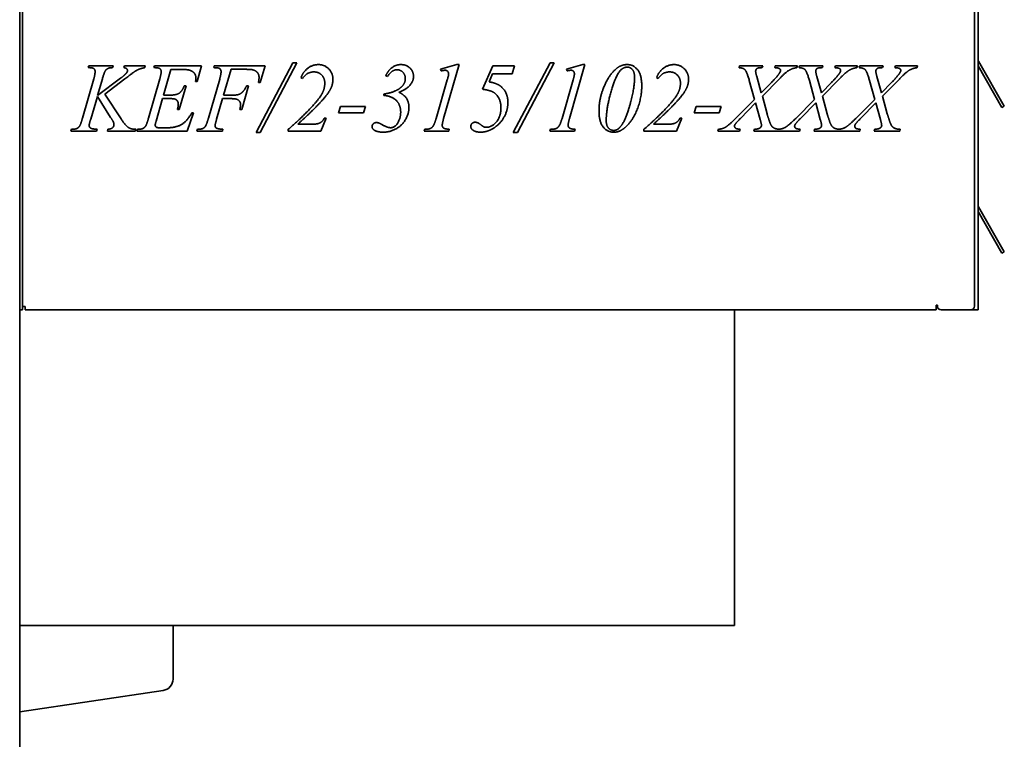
# Model space of a CAD drawing. Header units: millimetres. Extents: x 514 to 1166, y 236 to 952.
# Tile 3 of 4: x 909 to 1166, y 524 to 712. Entities that reach past the tile are written whole.
import ezdxf

# ---------------------------------------------------------------- set-up
doc = ezdxf.new("R2010")
doc.units = ezdxf.units.MM
doc.header["$LTSCALE"] = 4
doc.layers.add('Krawędzie widoczne(ISO)', color=7, linetype='Continuous', lineweight=35, true_color=0x262659)

msp = doc.modelspace()

# ---------------------------------------------------------------- linework, layer by layer
at = {"layer": 'Krawędzie widoczne(ISO)'}
for p, q in [((908.97, 899.75), (908.97, 301.25)), ((1158.06, 834.26), (1158.06, 637.16)), ((1158.97, 834.76), (1158.97, 636.16)), ((909.67, 822.76), (909.67, 648.16)), ((926.82, 699.4), (926.98, 699.85)), ((927.07, 699.4), (926.82, 699.4)), ((926.98, 699.85), (933.38, 699.85)), ((933.38, 699.85), (933.25, 699.4)), ((936.16, 699.4), (936.28, 699.85)), ((936.28, 699.85), (941.74, 699.85)), ((941.74, 699.85), (941.61, 699.4)), ((943.98, 699.4), (944.13, 699.85)), ((944.24, 699.4), (943.98, 699.4)), ((944.13, 699.85), (956.36, 699.85)), ((948.42, 698.94), (946.49, 692.22)), ((950.6, 698.94), (948.42, 698.94)), ((956.36, 699.85), (955.31, 695.77)), ((959.59, 699.4), (959.74, 699.85)), ((959.74, 699.85), (972.99, 699.85)), ((964.1, 698.97), (962.16, 692.2)), ((967.53, 698.97), (964.1, 698.97)), ((970.64, 682.47), (980.24, 700.69)), ((981.3, 700.69), (971.74, 682.47)), ((972.99, 699.85), (971.74, 695.56)), ((980.24, 700.69), (981.3, 700.69)), ((1018.77, 699.02), (1023, 700.2)), ((1018.93, 698.56), (1018.77, 699.02)), ((1023.6, 700.2), (1019.56, 686.15)), ((1023, 700.2), (1023.6, 700.2)), ((1029.67, 693.76), (1032.36, 699.85)), ((1032.36, 699.85), (1038.05, 699.85)), ((1038.05, 699.85), (1037.46, 697.79)), ((1037.73, 682.47), (1047.32, 700.69)), ((1048.38, 700.69), (1038.82, 682.47)), ((1047.32, 700.69), (1048.38, 700.69)), ((1051.6, 699.02), (1055.84, 700.2)), ((1051.77, 698.56), (1051.6, 699.02)), ((1056.43, 700.2), (1052.39, 686.15)), ((1055.84, 700.2), (1056.43, 700.2)), ((1096.63, 699.4), (1096.75, 699.85)), ((1096.75, 699.85), (1102.85, 699.85)), ((1102.85, 699.85), (1102.7, 699.4)), ((1105.95, 699.4), (1106.09, 699.85)), ((1106.09, 699.85), (1111.84, 699.85)), ((1111.84, 699.85), (1111.7, 699.4)), ((1112.31, 699.4), (1112.43, 699.85)), ((1112.43, 699.85), (1118.53, 699.85)), ((1118.53, 699.85), (1118.38, 699.4)), ((1121.63, 699.4), (1121.77, 699.85)), ((1121.77, 699.85), (1127.52, 699.85)), ((1127.52, 699.85), (1127.38, 699.4)), ((1127.99, 699.4), (1128.11, 699.85)), ((1128.11, 699.85), (1134.21, 699.85)), ((1134.21, 699.85), (1134.06, 699.4)), ((1137.31, 699.4), (1137.45, 699.85)), ((1137.45, 699.85), (1143.2, 699.85)), ((1143.2, 699.85), (1143.06, 699.4)), ((1158.97, 699.84), (1165.22, 689.01)), ((1165.83, 689.36), (1159.06, 701.08)), ((925.35, 686.2), (928.31, 696.48)), ((929.25, 692.1), (935.3, 696.66)), ((930.53, 696.48), (929.25, 692.1)), ((936.43, 696.45), (931.21, 692.51)), ((942.57, 686.23), (945.52, 696.49)), ((958.2, 686.19), (961.14, 696.44)), ((982.78, 696.59), (982.34, 696.79)), ((1004.92, 697.12), (1004.46, 697.26)), ((1017.61, 686.15), (1020.52, 696.24)), ((1032.34, 697.79), (1031.41, 695.7)), ((1037.46, 697.79), (1032.34, 697.79)), ((1050.45, 686.15), (1053.35, 696.24)), ((1075.56, 696.59), (1075.11, 696.79)), ((1101.25, 697.06), (1102.42, 692.87)), ((1107.1, 696.42), (1102.71, 691.95)), ((1116.93, 697.06), (1118.1, 692.87)), ((1122.78, 696.42), (1118.39, 691.95)), ((1132.61, 697.06), (1133.78, 692.87)), ((1138.46, 696.42), (1134.07, 691.95)), ((952.36, 694.66), (950.61, 688.49)), ((951.91, 694.66), (952.36, 694.66)), ((955.31, 695.77), (954.85, 695.77)), ((968.66, 694.65), (966.89, 688.47)), ((968.18, 694.65), (968.66, 694.65)), ((971.74, 695.56), (971.27, 695.56)), ((1100.67, 691.12), (1099.31, 696.02)), ((1102.42, 692.87), (1105.07, 695.54)), ((1116.35, 691.12), (1114.99, 696.02)), ((1118.1, 692.87), (1120.75, 695.54)), ((1132.03, 691.12), (1130.67, 696.02)), ((1133.78, 692.87), (1136.43, 695.54)), ((929.23, 691.83), (927.5, 685.95)), ((932.7, 686.42), (929.23, 691.83)), ((931.21, 692.51), (935.43, 686.02)), ((946.24, 691.33), (944.57, 685.44)), ((947.91, 691.33), (946.24, 691.33)), ((946.49, 692.22), (948.11, 692.22)), ((961.91, 691.31), (960.35, 685.94)), ((964.18, 691.31), (961.91, 691.31)), ((962.16, 692.2), (964.41, 692.2)), ((1003.96, 692.15), (1003.96, 692.51)), ((1095.73, 686.15), (1100.67, 691.12)), ((1102.71, 691.95), (1103.93, 687.37)), ((1111.41, 686.15), (1116.35, 691.12)), ((1118.39, 691.95), (1119.61, 687.37)), ((1127.09, 686.15), (1132.03, 691.12)), ((1134.07, 691.95), (1135.3, 687.37)), ((950.61, 688.49), (950.11, 688.49)), ((966.89, 688.47), (966.39, 688.47)), ((992.17, 687.59), (992.68, 689.26)), ((992.68, 689.26), (999.18, 689.26)), ((999.18, 689.26), (998.67, 687.59)), ((1084.95, 687.59), (1085.46, 689.26)), ((1085.46, 689.26), (1091.96, 689.26)), ((1091.96, 689.26), (1091.45, 687.59)), ((1100.95, 690.19), (1096.98, 686.15)), ((1102.14, 685.9), (1100.95, 690.19)), ((1116.63, 690.19), (1112.66, 686.15)), ((1117.82, 685.9), (1116.63, 690.19)), ((1132.31, 690.19), (1128.34, 686.15)), ((1133.5, 685.9), (1132.31, 690.19)), ((1165.83, 689.36), (1165.22, 689.01)), ((954.3, 687.58), (952.68, 682.85)), ((953.84, 687.58), (954.3, 687.58)), ((988.93, 686.24), (987.52, 682.85)), ((988.43, 686.24), (988.93, 686.24)), ((998.67, 687.59), (992.17, 687.59)), ((1081.71, 686.24), (1080.3, 682.85)), ((1081.21, 686.24), (1081.71, 686.24)), ((1091.45, 687.59), (1084.95, 687.59)), ((922.34, 682.85), (922.49, 683.31)), ((929.18, 683.31), (928.98, 682.85)), ((931.86, 682.85), (931.98, 683.31)), ((939.25, 683.31), (939.11, 682.85)), ((939.56, 682.85), (939.73, 683.31)), ((945.73, 683.7), (947.27, 683.7)), ((955.18, 682.85), (955.35, 683.31)), ((961.99, 683.31), (961.84, 682.85)), ((979.05, 682.85), (979.05, 683.31)), ((981.52, 684.67), (985.78, 684.67)), ((1014.45, 682.85), (1014.63, 683.31)), ((1021.03, 683.31), (1020.91, 682.85)), ((1047.28, 682.85), (1047.46, 683.31)), ((1053.86, 683.31), (1053.74, 682.85)), ((1071.82, 682.85), (1071.82, 683.31)), ((1074.3, 684.67), (1078.56, 684.67)), ((1091.1, 682.85), (1091.24, 683.31)), ((1096.88, 683.31), (1096.75, 682.85)), ((1100.52, 682.85), (1100.66, 683.31)), ((1112.56, 683.31), (1112.43, 682.85)), ((1116.2, 682.85), (1116.34, 683.31)), ((1128.24, 683.31), (1128.11, 682.85)), ((1131.88, 682.85), (1132.02, 683.31)), ((1138.68, 683.31), (1138.55, 682.85)), ((928.98, 682.85), (922.34, 682.85)), ((939.11, 682.85), (931.86, 682.85)), ((952.68, 682.85), (939.56, 682.85)), ((961.84, 682.85), (955.18, 682.85)), ((971.74, 682.47), (970.64, 682.47)), ((987.52, 682.85), (979.05, 682.85)), ((1020.91, 682.85), (1014.45, 682.85)), ((1038.82, 682.47), (1037.73, 682.47)), ((1053.74, 682.85), (1047.28, 682.85)), ((1080.3, 682.85), (1071.82, 682.85)), ((1096.75, 682.85), (1091.1, 682.85)), ((1112.43, 682.85), (1100.52, 682.85)), ((1128.11, 682.85), (1116.2, 682.85)), ((1138.55, 682.85), (1131.88, 682.85)), ((1165.83, 651.36), (1159.06, 663.08)), ((1158.97, 661.84), (1165.22, 651.01)), ((1165.83, 651.36), (1165.22, 651.01)), ((909.67, 648.16), (909.67, 636.16)), ((909.67, 637.04), (910.37, 637.04)), ((910.37, 636.16), (910.37, 637.04)), ((1148.06, 637.04), (1148.06, 637.39)), ((1148.06, 637.39), (1148.36, 637.39)), ((1148.06, 637.04), (1148.06, 636.16)), ((1148.36, 637.39), (1148.36, 637.16)), ((908.97, 636.16), (909.67, 636.16)), ((1148.06, 636.16), (910.37, 636.16)), ((1095.47, 553.8), (1095.47, 636.16)), ((1157.06, 636.16), (1149.36, 636.16)), ((1157.57, 636.16), (1157.06, 636.16)), ((1157.57, 636.16), (1158.97, 636.16)), ((908.97, 553.8), (1095.47, 553.8)), ((948.97, 539.81), (948.97, 553.8)), ((908.97, 531.25), (946.41, 536.85))]:
    msp.add_line(p, q, dxfattribs=at)
for centre, radius, start, end in [((1159.67, 701.43), 0.7, 180, 195), ((1159.67, 663.43), 0.7, 180, 195), ((1149.36, 637.16), 1, 180, 270), ((1157.06, 637.16), 1, 270, 0), ((945.97, 539.81), 3, 278.5, 0)]:
    msp.add_arc(centre, radius, start, end, dxfattribs=at)
for centre in [(1159.66, 701.43), (1159.66, 663.43)]:
    msp.add_ellipse(centre, major_axis=(0.181, -0.672), ratio=0.994403, start_param=4.71184, end_param=4.975058, dxfattribs=at)
for points in [[(928.64, 698.37), (928.64, 698.87), (928, 699.4), (927.07, 699.4)], [(932.07, 699.22), (931.53, 698.95), (931.03, 698.13), (930.53, 696.48)], [(933.25, 699.4), (932.46, 699.41), (932.07, 699.22)], [(937.1, 698.67), (937.1, 698.91), (936.63, 699.33), (936.16, 699.4)], [(936.88, 698.09), (937.1, 698.41), (937.1, 698.67)], [(941.61, 699.4), (940.73, 699.24), (939.52, 698.76), (938.88, 698.33)], [(945.88, 698.38), (945.88, 698.85), (945.21, 699.4), (944.24, 699.4)], [(953.36, 698.72), (952.77, 698.94), (950.6, 698.94)], [(954.61, 697.84), (954.18, 698.41), (953.36, 698.72)], [(961.5, 698.38), (961.5, 698.7), (961.18, 699.17), (960.55, 699.4), (959.59, 699.4)], [(969.78, 698.84), (969.27, 698.97), (967.53, 698.97)], [(971.41, 696.84), (971.41, 697.67), (970.49, 698.65), (969.78, 698.84)], [(982.34, 696.79), (982.98, 698.41), (985.43, 700.2), (986.86, 700.2)], [(986.86, 700.2), (988.48, 700.2), (990.68, 697.98), (990.68, 696.41)], [(1004.46, 697.26), (1005.11, 698.72), (1007.16, 700.2), (1008.38, 700.2)], [(1007.42, 698.85), (1006.02, 698.85), (1004.92, 697.12)], [(1009.57, 696.58), (1009.57, 697.56), (1008.31, 698.85), (1007.42, 698.85)], [(1008.38, 700.2), (1009.86, 700.2), (1011.7, 698.44), (1011.7, 697.09)], [(1019.95, 698.72), (1019.63, 698.72), (1018.93, 698.56)], [(1020.84, 697.77), (1020.84, 698.22), (1020.36, 698.72), (1019.95, 698.72)], [(1052.78, 698.72), (1052.46, 698.72), (1051.77, 698.56)], [(1053.67, 697.77), (1053.67, 698.22), (1053.2, 698.72), (1052.78, 698.72)], [(1061.2, 693.91), (1062.5, 697.3), (1064.5, 699.05)], [(1067.48, 699.55), (1066.75, 699.55), (1065.25, 698.41), (1063.66, 694.8), (1062.92, 691.95)], [(1064.5, 699.05), (1065.82, 700.2), (1067.45, 700.2)], [(1067.45, 700.2), (1069.06, 700.2), (1071.25, 697.52), (1071.25, 694.63)], [(1069.38, 696.84), (1069.38, 698.23), (1068.24, 699.55), (1067.48, 699.55)], [(1075.11, 696.79), (1075.75, 698.41), (1078.21, 700.2), (1079.64, 700.2)], [(1079.64, 700.2), (1081.25, 700.2), (1083.46, 697.98), (1083.46, 696.41)], [(1099.31, 696.02), (1098.68, 698.29), (1097.77, 699.33), (1096.63, 699.4)], [(1102.7, 699.4), (1101.86, 699.4), (1101.27, 699.19), (1100.96, 698.74), (1100.96, 698.47)], [(1107.21, 699.13), (1106.88, 699.35), (1105.95, 699.4)], [(1111.7, 699.4), (1110.49, 699.22), (1108.67, 698.1), (1107.1, 696.42)], [(1107.45, 698.67), (1107.45, 698.97), (1107.21, 699.13)], [(1107.24, 698.08), (1107.45, 698.41), (1107.45, 698.67)], [(1114.99, 696.02), (1114.36, 698.29), (1113.45, 699.33), (1112.31, 699.4)], [(1118.38, 699.4), (1117.55, 699.4), (1116.95, 699.19), (1116.64, 698.74), (1116.64, 698.47)], [(1122.89, 699.13), (1122.56, 699.35), (1121.63, 699.4)], [(1127.38, 699.4), (1126.17, 699.22), (1124.35, 698.1), (1122.78, 696.42)], [(1123.13, 698.67), (1123.13, 698.97), (1122.89, 699.13)], [(1122.92, 698.08), (1123.13, 698.41), (1123.13, 698.67)], [(1130.67, 696.02), (1130.05, 698.29), (1129.13, 699.33), (1127.99, 699.4)], [(1134.06, 699.4), (1133.23, 699.4), (1132.63, 699.19), (1132.32, 698.74), (1132.32, 698.47)], [(1138.57, 699.13), (1138.24, 699.35), (1137.31, 699.4)], [(1143.06, 699.4), (1141.85, 699.22), (1140.03, 698.1), (1138.46, 696.42)], [(1138.81, 698.67), (1138.81, 698.97), (1138.57, 699.13)], [(1138.6, 698.08), (1138.81, 698.41), (1138.81, 698.67)], [(928.31, 696.48), (928.64, 697.65), (928.64, 698.37)], [(935.3, 696.66), (936.5, 697.56), (936.88, 698.09)], [(938.88, 698.33), (938.68, 698.2), (936.43, 696.45)], [(945.52, 696.49), (945.88, 697.73), (945.88, 698.38)], [(954.93, 696.73), (954.93, 697.4), (954.61, 697.84)], [(954.85, 695.77), (954.93, 696.34), (954.93, 696.73)], [(961.14, 696.44), (961.5, 697.67), (961.5, 698.38)], [(971.27, 695.56), (971.41, 696.34), (971.41, 696.84)], [(985.68, 698.29), (983.92, 698.29), (982.78, 696.59)], [(988.56, 695.34), (988.56, 696.65), (986.96, 698.29), (985.68, 698.29)], [(990.68, 696.41), (990.68, 695.3), (990.3, 694.35)], [(1011.7, 697.09), (1011.7, 695.94), (1009.98, 693.8), (1007.88, 692.97)], [(1008.49, 694.31), (1009.57, 695.26), (1009.57, 696.58)], [(1020.52, 696.24), (1020.78, 697.16), (1020.81, 697.29)], [(1020.81, 697.29), (1020.84, 697.54), (1020.84, 697.77)], [(1053.35, 696.24), (1053.61, 697.16), (1053.64, 697.29)], [(1053.64, 697.29), (1053.67, 697.54), (1053.67, 697.77)], [(1067.7, 688.15), (1069.38, 693.49), (1069.38, 696.84)], [(1078.46, 698.29), (1076.7, 698.29), (1075.56, 696.59)], [(1081.34, 695.34), (1081.34, 696.65), (1079.74, 698.29), (1078.46, 698.29)], [(1083.46, 696.41), (1083.46, 695.3), (1083.07, 694.35)], [(1100.96, 698.47), (1100.96, 698.16), (1101.25, 697.06)], [(1105.07, 695.54), (1106.64, 697.1), (1107.24, 698.08)], [(1116.64, 698.47), (1116.64, 698.16), (1116.93, 697.06)], [(1120.75, 695.54), (1122.32, 697.1), (1122.92, 698.08)], [(1132.32, 698.47), (1132.32, 698.16), (1132.61, 697.06)], [(1136.43, 695.54), (1138, 697.1), (1138.6, 698.08)], [(948.11, 692.22), (949.82, 692.22), (951.35, 693.26), (951.91, 694.66)], [(964.41, 692.2), (965.91, 692.2), (967.39, 693.13), (968.18, 694.65)], [(987.6, 692.2), (988.56, 693.7), (988.56, 695.34)], [(990.3, 694.35), (989.68, 692.9), (988.07, 691.08)], [(1003.96, 692.51), (1007, 692.97), (1008.49, 694.31)], [(1034.52, 688.91), (1034.52, 690.47), (1033.25, 692.67), (1031.3, 693.58), (1029.67, 693.76)], [(1031.41, 695.7), (1033.45, 695.38), (1034.57, 694.44)], [(1034.57, 694.44), (1036.32, 692.97), (1036.32, 690.34)], [(1060.1, 688.15), (1060.1, 691.02), (1061.2, 693.91)], [(1071.25, 694.63), (1071.25, 692.15), (1069.63, 686.98), (1068.14, 685.09)], [(1080.38, 692.2), (1081.34, 693.7), (1081.34, 695.34)], [(1083.07, 694.35), (1082.46, 692.9), (1080.85, 691.08)], [(950.34, 689.83), (950.34, 690.37), (949.91, 691.01), (949.14, 691.33), (947.91, 691.33)], [(966.59, 689.7), (966.59, 690.48), (965.57, 691.31), (964.18, 691.31)], [(979.05, 683.31), (985.52, 688.98), (987.6, 692.2)], [(988.07, 691.08), (985.61, 688.3), (981.52, 684.67)], [(1008.36, 687.83), (1008.36, 689.02), (1007.36, 690.91), (1005.23, 692.08), (1003.96, 692.15)], [(1007.88, 692.97), (1009.18, 692.42), (1010.52, 690.41), (1010.52, 688.99)], [(1062.92, 691.95), (1061.98, 688.23), (1061.98, 685.62)], [(1071.82, 683.31), (1078.3, 688.98), (1080.38, 692.2)], [(1080.85, 691.08), (1078.39, 688.3), (1074.3, 684.67)], [(950.11, 688.49), (950.34, 689.27), (950.34, 689.83)], [(966.39, 688.47), (966.59, 689.22), (966.59, 689.7)], [(1010.52, 688.99), (1010.52, 687.42), (1008.71, 684.29), (1005.56, 682.56), (1003.82, 682.56)], [(1030.71, 683.83), (1032.13, 683.83), (1034.52, 686.65), (1034.52, 688.91)], [(1036.32, 690.34), (1036.32, 688.59), (1035.03, 685.77), (1033.17, 683.87), (1032.1, 683.31)], [(924.55, 684.06), (924.88, 684.58), (925.35, 686.2)], [(927.5, 685.95), (927.1, 684.72), (927.1, 684.29)], [(933.42, 685.2), (933.32, 685.45), (932.7, 686.42)], [(935.43, 686.02), (936.56, 684.29), (938.05, 683.31), (939.25, 683.31)], [(941.77, 684.06), (942.11, 684.58), (942.57, 686.23)], [(947.27, 683.7), (949.71, 683.7), (952.67, 685.44), (953.84, 687.58)], [(957.39, 684.06), (957.74, 684.58), (958.2, 686.19)], [(960.35, 685.94), (959.95, 684.69), (959.95, 684.27)], [(985.78, 684.67), (986.81, 684.67), (988.14, 685.52), (988.43, 686.24)], [(1005.77, 683.73), (1006.89, 683.73), (1008.36, 686.34), (1008.36, 687.83)], [(1016.77, 684.08), (1017.18, 684.66), (1017.61, 686.15)], [(1019.56, 686.15), (1019.21, 684.91), (1019.21, 684.35)], [(1049.6, 684.08), (1050.02, 684.66), (1050.45, 686.15)], [(1052.39, 686.15), (1052.05, 684.91), (1052.05, 684.35)], [(1063.93, 682.56), (1062.3, 682.56), (1060.1, 685.24), (1060.1, 688.15)], [(1065.23, 683.52), (1066.67, 684.88), (1067.7, 688.15)], [(1078.56, 684.67), (1079.59, 684.67), (1080.92, 685.52), (1081.21, 686.24)], [(1092.99, 683.8), (1093.98, 684.4), (1095.73, 686.15)], [(1096.98, 686.15), (1095.81, 684.95), (1095.59, 684.58)], [(1102.48, 684.35), (1102.48, 684.7), (1102.14, 685.9)], [(1103.93, 687.37), (1104.11, 686.72), (1104.59, 685.35)], [(1108.67, 683.8), (1109.66, 684.4), (1111.41, 686.15)], [(1112.66, 686.15), (1111.49, 684.95), (1111.27, 684.58)], [(1118.16, 684.35), (1118.16, 684.7), (1117.82, 685.9)], [(1119.61, 687.37), (1119.8, 686.72), (1120.27, 685.35)], [(1124.35, 683.8), (1125.34, 684.4), (1127.09, 686.15)], [(1128.34, 686.15), (1127.17, 684.95), (1126.95, 684.58)], [(1133.84, 684.35), (1133.84, 684.7), (1133.5, 685.9)], [(1135.3, 687.37), (1135.48, 686.72), (1135.95, 685.35)], [(922.49, 683.31), (923.48, 683.34), (923.81, 683.49)], [(923.81, 683.49), (924.31, 683.72), (924.55, 684.06)], [(927.1, 684.29), (927.1, 683.85), (927.8, 683.4), (929.18, 683.31)], [(931.98, 683.31), (932.84, 683.4), (933.55, 684.05), (933.55, 684.47)], [(933.55, 684.47), (933.55, 684.84), (933.42, 685.2)], [(939.73, 683.31), (940.7, 683.34), (941.05, 683.49)], [(941.05, 683.49), (941.55, 683.72), (941.77, 684.06)], [(944.57, 685.44), (944.32, 684.73), (944.32, 684.35)], [(944.32, 684.35), (944.32, 684.08), (944.64, 683.85)], [(944.64, 683.85), (944.86, 683.7), (945.73, 683.7)], [(955.35, 683.31), (956.34, 683.34), (956.66, 683.49)], [(956.66, 683.49), (957.16, 683.7), (957.39, 684.06)], [(959.95, 684.27), (959.95, 683.85), (960.64, 683.4), (961.99, 683.31)], [(1000.89, 683.99), (1000.89, 684.44), (1001.53, 685.06), (1002, 685.06)], [(1001.43, 683.12), (1000.89, 683.49), (1000.89, 683.99)], [(1002, 685.06), (1002.32, 685.06), (1002.66, 684.97)], [(1002.66, 684.97), (1002.85, 684.9), (1004.42, 684.02), (1005.3, 683.73), (1005.77, 683.73)], [(1014.63, 683.31), (1015.66, 683.34), (1015.99, 683.48)], [(1015.99, 683.48), (1016.5, 683.7), (1016.77, 684.08)], [(1019.21, 684.35), (1019.21, 683.9), (1019.85, 683.4), (1021.03, 683.31)], [(1026.66, 684.06), (1026.66, 684.52), (1027.31, 685.16), (1027.78, 685.16)], [(1027.16, 683.12), (1026.66, 683.49), (1026.66, 684.06)], [(1027.78, 685.16), (1028.45, 685.16), (1029.27, 684.49)], [(1032.1, 683.31), (1030.64, 682.56), (1029.17, 682.56)], [(1029.27, 684.49), (1029.77, 684.08), (1030.09, 683.94)], [(1030.09, 683.94), (1030.35, 683.83), (1030.71, 683.83)], [(1047.46, 683.31), (1048.49, 683.34), (1048.82, 683.48)], [(1048.82, 683.48), (1049.34, 683.7), (1049.6, 684.08)], [(1052.05, 684.35), (1052.05, 683.9), (1052.68, 683.4), (1053.86, 683.31)], [(1061.98, 685.62), (1061.98, 684.31), (1063.11, 683.02), (1063.92, 683.02)], [(1063.92, 683.02), (1064.68, 683.02), (1065.23, 683.52)], [(1068.14, 685.09), (1066.96, 683.6), (1065.67, 682.94)], [(1091.24, 683.31), (1092.31, 683.41), (1092.99, 683.8)], [(1095.59, 684.58), (1095.45, 684.35), (1095.45, 684.15)], [(1095.45, 684.15), (1095.45, 683.77), (1095.82, 683.52)], [(1095.82, 683.52), (1095.99, 683.42), (1096.88, 683.31)], [(1100.66, 683.31), (1101.68, 683.35), (1102.14, 683.7)], [(1102.14, 683.7), (1102.48, 683.95), (1102.48, 684.35)], [(1107.07, 683.33), (1108.04, 683.44), (1108.67, 683.8)], [(1111.27, 684.58), (1111.13, 684.35), (1111.13, 684.15)], [(1111.13, 684.15), (1111.13, 683.77), (1111.5, 683.52)], [(1111.5, 683.52), (1111.67, 683.42), (1112.56, 683.31)], [(1116.34, 683.31), (1117.36, 683.35), (1117.82, 683.7)], [(1117.82, 683.7), (1118.16, 683.95), (1118.16, 684.35)], [(1122.75, 683.33), (1123.72, 683.44), (1124.35, 683.8)], [(1126.95, 684.58), (1126.81, 684.35), (1126.81, 684.15)], [(1126.81, 684.15), (1126.81, 683.77), (1127.18, 683.52)], [(1127.18, 683.52), (1127.35, 683.42), (1128.24, 683.31)], [(1132.02, 683.31), (1133.05, 683.35), (1133.5, 683.7)], [(1133.5, 683.7), (1133.84, 683.95), (1133.84, 684.35)], [(1135.95, 685.35), (1136.24, 684.47), (1136.85, 683.74), (1137.77, 683.35), (1138.68, 683.31)], [(1003.82, 682.56), (1002.25, 682.56), (1001.43, 683.12)], [(1029.17, 682.56), (1027.89, 682.56), (1027.16, 683.12)], [(1065.67, 682.94), (1064.92, 682.56), (1063.93, 682.56)]]:
    msp.add_open_spline(points, degree=2, dxfattribs=at)
for points in [[(1104.59, 685.35), (1104.88, 684.47), (1105.49, 683.74), (1106.34, 683.38), (1107.07, 683.33)], [(1120.27, 685.35), (1120.56, 684.47), (1121.17, 683.74), (1122.02, 683.38), (1122.75, 683.33)]]:
    msp.add_open_spline(points, degree=2, knots=[0, 0, 0, 1, 2, 2.856235, 2.856235, 2.856235], dxfattribs=at)

doc.saveas('drawing.dxf')
